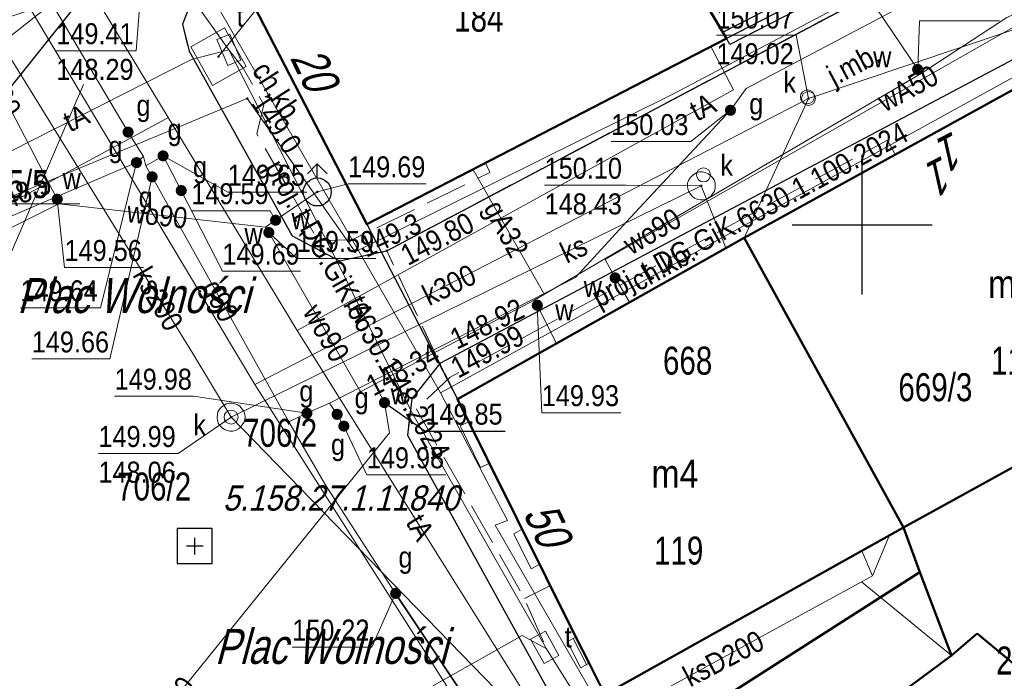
# Model space of a CAD drawing. Header units: metres. Extents: x 5552311 to 5555313, y 5709371 to 5712599.
# Tile 46 of 71: x 5554620 to 5554655, y 5710584 to 5710607. Entities that reach past the tile are written whole.
import ezdxf
from ezdxf.enums import TextEntityAlignment as Align

# ---------------------------------------------------------------- set-up
doc = ezdxf.new("R2010")
doc.units = ezdxf.units.M
doc.header["$MEASUREMENT"] = 0
doc.linetypes.add('1.0_0.5', pattern=[1.5, 1, -0.5])
doc.linetypes.add('1.5_0.5', pattern=[2, 1.5, -0.5])
doc.layers.get('0').update_dxf_attribs({"color": 2, "linetype": 'CONTINUOUS', "lineweight": 5})
for name, color, linetype in [('203-punkt graniczny', 7, 'CONTINUOUS'), ('211-numer działki ewidencyjnej', 7, 'CONTINUOUS'), ('218-kontur użytku gruntowego', 60, 'CONTINUOUS'), ('219-działka ewidencyjna', 7, 'CONTINUOUS'), ('238-Punkt adresowy budynku', 7, 'CONTINUOUS'), ('312-budynek ewidencyjny', 7, 'CONTINUOUS'), ('312-oznaczenie budynku ewidencyjnego', 7, 'CONTINUOUS'), ('312-oznaczenie budynku ewidencyjnego-Atr117', 7, 'CONTINUOUS'), ('352-schody', 7, 'CONTINUOUS'), ('994-Nazwa ulicy', 7, 'CONTINUOUS'), ('chodnik', 7, 'CONTINUOUS'), ('chodnik-Atr17', 7, 'CONTINUOUS'), ('hydrant', 7, 'CONTINUOUS'), ('inny obiekt trwale związany z budynkiem (powierzchnia)', 7, 'CONTINUOUS'), ('jezdnia', 7, 'CONTINUOUS'), ('jezdnia-Atr17', 7, 'CONTINUOUS'), ('krawężnik', 7, 'CONTINUOUS'), ('obudowa ochronna przewodu', 7, 'CONTINUOUS'), ('pikieta sztuczna', 7, 'CONTINUOUS'), ('pikieta sztuczna-Atr2', 7, 'CONTINUOUS'), ('przewód elektroenergetyczny podziemny', 7, 'CONTINUOUS'), ('przewód gazowy', 7, 'CONTINUOUS'), ('przewód gazowy-Atr1', 7, 'CONTINUOUS'), ('przewód kanalizacyjny', 7, 'CONTINUOUS'), ('przewód kanalizacyjny-Atr1', 7, 'CONTINUOUS'), ('przewód telekomunikacyjny podziemny', 7, 'CONTINUOUS'), ('przewód telekomunikacyjny podziemny - ob. projektowany', 7, 'CONTINUOUS'), ('przewód telekomunikacyjny podziemny - ob. projektowany-Atr1', 7, 'CONTINUOUS'), ('przewód telekomunikacyjny podziemny-Atr1', 7, 'CONTINUOUS'), ('przewód wodociągowy', 7, 'CONTINUOUS'), ('przewód wodociągowy-Atr1', 7, 'CONTINUOUS'), ('rzedna', 7, 'CONTINUOUS'), ('rzedna - ob. w budowie', 7, 'CONTINUOUS'), ('rzedna - ob. w budowie-Atr2', 7, 'CONTINUOUS'), ('rzedna-Atr2', 7, 'CONTINUOUS'), ('rzedna-Atr3', 7, 'CONTINUOUS'), ('studnia kanalizacyjna', 7, 'CONTINUOUS'), ('szafa telekomunikacyjna lub kontener', 7, 'CONTINUOUS'), ('szafa telekomunikacyjna lub kontener-Atr17', 7, 'CONTINUOUS'), ('Szczegółowa osnowa geodezyjna pozioma', 7, 'CONTINUOUS'), ('Szczegółowa osnowa geodezyjna pozioma-Atr103', 7, 'CONTINUOUS'), ('Wstawianie ramki sekcyjnej z opisem', 7, 'CONTINUOUS'), ('właz do komory lub kanału', 7, 'CONTINUOUS'), ('właz do komory lub kanału - okrągły', 7, 'CONTINUOUS'), ('właz do komory lub kanału - okrągły-Atr17', 7, 'CONTINUOUS'), ('właz do komory lub kanału-Atr17', 7, 'CONTINUOUS'), ('zasuwa lub zawór', 7, 'CONTINUOUS'), ('zasuwa lub zawór-Atr17', 7, 'CONTINUOUS'), ('ściana oporowa (linia)', 7, 'CONTINUOUS')]:
    doc.layers.add(name, color=color, linetype=linetype)
doc.styles.get("Standard").update_dxf_attribs({"font": 'Working1250', "width": 0.75})
doc.linetypes.add('otdn_500', pattern='A,5,0,[21,ksztalty.shx,S=0.5,R=0,X=0,Y=0]', length=5)

# ---------------------------------------------------------------- blocks, each defined once
blk = doc.blocks.new('203')
at = {"linetype": 'Continuous', "lineweight": 0}
h = blk.add_hatch(color=94, dxfattribs=at)
edge = h.paths.add_edge_path()
edge.add_arc((0, 0), 0.045, 0, 360)
blk = doc.blocks.new('PW01')
at = {"linetype": 'Continuous', "lineweight": 13}
h = blk.add_hatch(color=0, dxfattribs=at)
edge = h.paths.add_edge_path()
edge.add_arc((0, 0), 0.045, 0, 360)
blk = doc.blocks.new('US20')
at = {"color": 0, "linetype": 'Continuous', "lineweight": 13}
for p, q in [((-0.5, -0.25), (-0.5, 0.25)), ((-0.5, 0.25), (0.5, 0.25)), ((0.5, -0.25), (0.5, 0.25)), ((-0.5, -0.25), (0.5, -0.25))]:
    blk.add_line(p, q, dxfattribs=at)
blk = doc.blocks.new('US22')
at = {"color": 0, "linetype": 'Continuous', "lineweight": 13}
blk.add_circle((0, 0), 0.25, dxfattribs=at)
blk = doc.blocks.new('US15')
at = {"color": 0, "linetype": 'Continuous', "lineweight": 13}
blk.add_circle((0, 0), 0.25, dxfattribs=at)
blk = doc.blocks.new('US25')
at = {"linetype": 'Continuous', "lineweight": 0}
h = blk.add_hatch(color=0, dxfattribs=at)
edge = h.paths.add_edge_path()
edge.add_arc((0, 0), 0.2, 0, 360)
blk = doc.blocks.new('SUWH')
at = {"color": 0, "linetype": 'Continuous'}
for p in [(-0.354, 0.646), (0, 0.5), (0.354, 0.646)]:
    blk.add_line(p, (0, 1), dxfattribs=at)
blk.add_circle((0, 0), 0.5, dxfattribs=at)
blk = doc.blocks.new('OSSP')
at = {"color": 0}
for p, q in [((-0.626, 0.625), (-0.626, -0.625)), ((-0.626, 0.625), (-0.626, -0.625)), ((0.624, 0.625), (-0.626, 0.625)), ((0.624, 0.625), (-0.626, 0.625)), ((0.624, -0.625), (0.624, 0.625)), ((0.624, -0.625), (0.624, 0.625)), ((0.3, 0), (-0.3, 0)), ((0.3, 0), (-0.3, 0)), ((0, -0.3), (0, 0.3)), ((0, -0.3), (0, 0.3)), ((-0.626, -0.625), (0.624, -0.625)), ((-0.626, -0.625), (0.624, -0.625))]:
    blk.add_line(p, q, dxfattribs=at)
blk = doc.blocks.new('RAMKA500K')
at = {"color": 0}
for p, q in [((250, 97.5), (250, 102.5)), ((247.5, 100), (252.5, 100))]:
    blk.add_line(p, q, dxfattribs=at)

msp = doc.modelspace()

# ---------------------------------------------------------------- linework, layer by layer
at = {"layer": '211-numer działki ewidencyjnej', "color": 0, "linetype": 'Continuous', "lineweight": 18, "flags": 128}
msp.add_lwpolyline([(5554616.71, 5710603.12), (5554618.29, 5710600.75), (5554622.041, 5710600.75)], dxfattribs=at)
at = {"layer": '218-kontur użytku gruntowego', "linetype": 'Continuous', "lineweight": 9, "flags": 128}
for points in [[(5554645.15, 5710606.66), (5554654.78, 5710611.63)], [(5554654.78, 5710611.63), (5554645.15, 5710606.66)], [(5554627.72, 5710608.91), (5554632.3, 5710600.02)], [(5554632.3, 5710600.02), (5554627.72, 5710608.91)], [(5554659.6, 5710607.15), (5554645.78, 5710599.53)], [(5554645.78, 5710599.53), (5554659.6, 5710607.15)], [(5554632.3, 5710600.02), (5554645.15, 5710606.66)], [(5554645.15, 5710606.66), (5554632.3, 5710600.02)], [(5554645.78, 5710599.53), (5554635.54, 5710593.76)], [(5554635.54, 5710593.76), (5554645.78, 5710599.53)], [(5554651.47, 5710589.17), (5554645.78, 5710599.53)], [(5554645.78, 5710599.53), (5554651.47, 5710589.17)], [(5554635.54, 5710593.76), (5554640.8, 5710583.2)], [(5554640.8, 5710583.2), (5554635.54, 5710593.76)], [(5554657.25, 5710592.36), (5554651.47, 5710589.17)], [(5554651.47, 5710589.17), (5554657.25, 5710592.36)]]:
    msp.add_lwpolyline(points, dxfattribs=at)
at = {"layer": '219-działka ewidencyjna', "color": 94, "linetype": 'Continuous', "lineweight": 30, "flags": 128}
for points in [[(5554625.57, 5710612.45), (5554617.8, 5710602.71)], [(5554654.78, 5710611.63), (5554645.15, 5710606.66)], [(5554627.72, 5710608.91), (5554632.3, 5710600.02)], [(5554659.6, 5710607.15), (5554645.78, 5710599.53)], [(5554645.15, 5710606.66), (5554632.3, 5710600.02)], [(5554632.3, 5710600.02), (5554635.54, 5710593.76)], [(5554645.78, 5710599.53), (5554635.54, 5710593.76)], [(5554645.78, 5710599.53), (5554651.47, 5710589.17)], [(5554635.54, 5710593.76), (5554640.8, 5710583.2)], [(5554657.25, 5710592.36), (5554651.47, 5710589.17)], [(5554651.47, 5710589.17), (5554653.19, 5710584.6)], [(5554653.19, 5710584.6), (5554644.79, 5710578.37)]]:
    msp.add_lwpolyline(points, dxfattribs=at)
at = {"layer": '312-budynek ewidencyjny', "color": 8, "linetype": 'Continuous', "lineweight": 50, "flags": 128}
for points in [[(5554639.45, 5710616.29), (5554645.15, 5710606.66)], [(5554632.3, 5710600.02), (5554627.72, 5710608.91)], [(5554645.78, 5710599.53), (5554659.6, 5710607.15)], [(5554645.15, 5710606.66), (5554632.3, 5710600.02)], [(5554635.54, 5710593.76), (5554645.78, 5710599.53)], [(5554645.78, 5710599.53), (5554651.47, 5710589.17)], [(5554651.47, 5710589.17), (5554645.78, 5710599.53)], [(5554639.77, 5710585.26), (5554635.54, 5710593.76)], [(5554657.25, 5710592.36), (5554651.47, 5710589.17)], [(5554651.47, 5710589.17), (5554657.25, 5710592.36)], [(5554651.47, 5710589.17), (5554640.8, 5710583.2)], [(5554652.06, 5710587.58), (5554651.47, 5710589.17)], [(5554644.79, 5710582.93), (5554652.06, 5710587.58)], [(5554652.06, 5710587.58), (5554653.19, 5710584.6)], [(5554653.19, 5710584.6), (5554652.06, 5710587.58)], [(5554653.19, 5710584.6), (5554654.11, 5710585.39)], [(5554654.11, 5710585.39), (5554653.19, 5710584.6)], [(5554654.11, 5710585.39), (5554657.47, 5710582.59)], [(5554657.47, 5710582.59), (5554654.11, 5710585.39)], [(5554640.24, 5710584.32), (5554639.77, 5710585.26)], [(5554640.8, 5710583.2), (5554640.24, 5710584.32)], [(5554653.19, 5710584.6), (5554644.79, 5710578.37)], [(5554644.79, 5710578.37), (5554653.19, 5710584.6)]]:
    msp.add_lwpolyline(points, dxfattribs=at)
at = {"layer": '352-schody', "color": 8, "linetype": 'Continuous', "lineweight": 18, "flags": 128}
msp.add_lwpolyline([(5554639.77, 5710585.26), (5554640.24, 5710584.32), (5554639.93, 5710584.16), (5554639.47, 5710585.1)], close=True, dxfattribs=at)
msp.add_lwpolyline([(5554639.77, 5710585.26), (5554640.24, 5710584.32), (5554639.93, 5710584.16), (5554639.47, 5710585.1)], close=True, dxfattribs=at)
msp.add_lwpolyline([(5554640.152, 5710584.275), (5554639.671, 5710585.207)], dxfattribs=at)
at = {"layer": 'chodnik', "color": 8, "linetype": '1.0_0.5', "lineweight": 18, "flags": 128}
for points in [[(5554822.56, 5710629.62), (5554823.07, 5710631.69), (5554822.76, 5710632.42), (5554822.16, 5710632.87), (5554797.97, 5710645.4), (5554784.56, 5710652.72), (5554777.43, 5710656.69), (5554765.45, 5710663.66), (5554763.72, 5710664.52), (5554762.58, 5710665.03), (5554761.31, 5710665.3), (5554759.92, 5710665.33), (5554758.83, 5710665.13), (5554757.81, 5710664.56), (5554749.52, 5710657.3), (5554747.33, 5710655.37), (5554741.94, 5710650.89), (5554740.7, 5710650.01), (5554739.41, 5710649.11), (5554735.01, 5710646.12), (5554731.21, 5710643.56), (5554729.65, 5710642.59), (5554727.97, 5710641.57), (5554725.99, 5710640.5), (5554721.52, 5710638.21), (5554711.64, 5710633.46), (5554698.51, 5710627.3), (5554679.94, 5710618.74), (5554666.85, 5710611.99), (5554634.91, 5710595.04), (5554635.54, 5710593.77), (5554645.79, 5710599.54), (5554659.6, 5710607.16), (5554666.51, 5710610.89), (5554681.42, 5710618.39), (5554684.82, 5710620.01), (5554694.58, 5710624.29), (5554706.8, 5710630), (5554722.73, 5710637.49), (5554723.66, 5710637.97), (5554730.42, 5710641.73), (5554731.23, 5710642.31), (5554735.8, 5710645.24), (5554743.3, 5710650.2), (5554750.14, 5710656.12), (5554758.1, 5710663.03), (5554758.94, 5710663.56), (5554760.39, 5710663.54), (5554761.56, 5710663.39), (5554763.13, 5710662.86), (5554773.67, 5710656.93), (5554776.6, 5710655.29), (5554780.82, 5710652.92), (5554781.82, 5710652.39), (5554793.4, 5710646.13), (5554794.26, 5710645.64), (5554797.08, 5710644.23), (5554821.96, 5710631.08)], [(5554643.73, 5710629.27), (5554642.85, 5710629.44), (5554626.02, 5710607.96), (5554625.71, 5710607.17), (5554625.95, 5710606.2), (5554629.63, 5710599.6), (5554631.32, 5710598.71), (5554633.01, 5710599.07), (5554655.26, 5710610.85), (5554654.78, 5710611.63), (5554645.15, 5710606.66), (5554632.3, 5710600.02), (5554627.72, 5710608.91), (5554627.68, 5710609.47), (5554627.78, 5710609.91), (5554636.8, 5710620.72)], [(5554635.54, 5710593.77), (5554634.91, 5710595.04), (5554633.91, 5710593.77), (5554633.75, 5710592.48), (5554638.74, 5710583.42), (5554641.01, 5710580.08), (5554643.71, 5710577.08), (5554646.71, 5710574.28), (5554649.98, 5710571.75), (5554654.48, 5710569.13), (5554657.23, 5710567.94), (5554663.58, 5710565.38), (5554672.78, 5710561.9), (5554675.18, 5710561.06), (5554689.57, 5710555.85), (5554698.78, 5710552.52), (5554710.37, 5710548.38), (5554714.25, 5710546.74), (5554729.82, 5710541.69), (5554742.89, 5710537.3), (5554751.26, 5710534.52), (5554762.58, 5710530.76), (5554774.22, 5710526.97), (5554774.78, 5710528.37), (5554764.27, 5710531.88), (5554751.75, 5710536.33), (5554751.77, 5710536.51), (5554750.8, 5710536.85), (5554747.46, 5710538.23), (5554747.7, 5710540.56), (5554744.66, 5710541.51), (5554744.56, 5710541.2), (5554739.98, 5710542.65), (5554739.84, 5710542.24), (5554738.75, 5710542.66), (5554738.86, 5710543), (5554737.13, 5710543.55), (5554736.94, 5710542.93), (5554735.52, 5710543.39), (5554735.71, 5710544), (5554735.21, 5710544.15), (5554734.57, 5710542.28), (5554734.29, 5710542.36), (5554734.21, 5710542.13), (5554733.69, 5710542.29), (5554733.6, 5710541.98), (5554731.6, 5710542.57), (5554731.71, 5710542.9), (5554731.2, 5710543.05), (5554731.26, 5710543.29), (5554730.98, 5710543.4), (5554731.45, 5710545.01), (5554730.83, 5710545.22), (5554730.25, 5710543.35), (5554729.32, 5710543.64), (5554729.03, 5710543.39), (5554727.46, 5710543.87), (5554727.33, 5710544.25), (5554717.41, 5710547.27), (5554713.9, 5710548.53), (5554699.71, 5710553.91), (5554699.01, 5710554.16), (5554698.93, 5710553.83), (5554698.03, 5710554.16), (5554698.06, 5710554.49), (5554696.65, 5710554.99), (5554696.58, 5710554.63), (5554695.68, 5710554.95), (5554695.75, 5710555.31), (5554694.67, 5710555.69), (5554694.6, 5710555.33), (5554693.68, 5710555.69), (5554693.72, 5710556.03), (5554692.17, 5710556.57), (5554692.08, 5710556.12), (5554691.15, 5710556.47), (5554691.23, 5710556.91), (5554690.16, 5710557.29), (5554680.82, 5710560.6), (5554675.34, 5710562.38), (5554657.42, 5710568.76), (5554652.45, 5710572.15), (5554644.79, 5710578.37), (5554640.8, 5710583.2)]]:
    msp.add_lwpolyline(points, close=True, dxfattribs=at)
at = {"layer": 'inny obiekt trwale związany z budynkiem (powierzchnia)', "color": 8, "linetype": 'Continuous', "lineweight": 18, "flags": 128}
for points in [[(5554635.63, 5710592.81), (5554636.36, 5710591.32), (5554636.68, 5710591.48), (5554635.93, 5710592.95)], [(5554637.55, 5710588.95), (5554638.17, 5710587.7), (5554638.48, 5710587.86), (5554637.85, 5710589.11)]]:
    msp.add_lwpolyline(points, close=True, dxfattribs=at)
at = {"layer": 'jezdnia', "color": 8, "linetype": '1.5_0.5', "lineweight": 18, "flags": 128}
for points in [[(5554960.4, 5710656.5), (5554906.47, 5710662.98), (5554877.76, 5710666.56), (5554844.75, 5710670.52), (5554844.36, 5710670.62), (5554836.19, 5710671.48), (5554835, 5710671.52), (5554832.57, 5710671.61), (5554815.48, 5710673.46), (5554790.07, 5710676.26), (5554775.78, 5710677.78), (5554773.92, 5710677.97), (5554760.44, 5710680.19), (5554759.28, 5710680.26), (5554757.52, 5710672.29), (5554758.12, 5710671.79), (5554746.56, 5710661.39), (5554737.06, 5710653), (5554732.06, 5710649.65), (5554725.98, 5710645.74), (5554720.21, 5710642.56), (5554711.94, 5710638.58), (5554697.76, 5710631.97), (5554682.55, 5710624.86), (5554655.26, 5710610.85), (5554633.01, 5710599.07), (5554634.91, 5710595.04), (5554666.85, 5710611.99), (5554679.94, 5710618.74), (5554698.51, 5710627.3), (5554711.64, 5710633.46), (5554721.52, 5710638.21), (5554725.99, 5710640.5), (5554727.97, 5710641.57), (5554729.65, 5710642.59), (5554731.21, 5710643.56), (5554735.01, 5710646.12), (5554739.41, 5710649.11), (5554740.7, 5710650.01), (5554741.94, 5710650.89), (5554747.33, 5710655.37), (5554749.52, 5710657.3), (5554757.81, 5710664.56), (5554758.83, 5710665.13), (5554759.92, 5710665.33), (5554761.31, 5710665.3), (5554762.58, 5710665.03), (5554763.72, 5710664.52), (5554765.45, 5710663.66), (5554777.43, 5710656.69), (5554784.56, 5710652.72), (5554797.97, 5710645.4), (5554822.16, 5710632.87), (5554822.76, 5710632.42), (5554823.07, 5710631.69), (5554826.45, 5710643.45), (5554813.45, 5710647.32), (5554799.47, 5710651.22), (5554799.55, 5710651.6), (5554787.36, 5710658.2), (5554782.04, 5710661.17), (5554772.82, 5710667.29), (5554772.29, 5710667.99), (5554772.06, 5710668.48), (5554771.95, 5710669.21), (5554772.13, 5710670), (5554772.39, 5710670.53), (5554773.8, 5710671.27), (5554774.71, 5710671.47), (5554775.67, 5710671.48), (5554789.27, 5710670.27), (5554814.11, 5710667.66), (5554832.89, 5710665.56), (5554842.5, 5710664.98), (5554843.74, 5710664.94), (5554877.17, 5710660.79), (5554906.04, 5710657.27), (5554959.91, 5710650.89)], [(5554558, 5710570.33), (5554562.14, 5710560.52), (5554562.8, 5710562.57), (5554564.32, 5710563.87), (5554575.58, 5710569.01), (5554582.72, 5710572.29), (5554586.34, 5710573.89), (5554589.82, 5710575.3), (5554593.44, 5710576.59), (5554596.7, 5710577.62), (5554600.63, 5710578.77), (5554604.29, 5710579.54), (5554607.1, 5710579.88), (5554609.83, 5710579.69), (5554612.84, 5710578.98), (5554614.07, 5710578.62), (5554615.82, 5710578.07), (5554620.44, 5710576.15), (5554626.43, 5710574.52), (5554634.22, 5710571.59), (5554644.05, 5710567.69), (5554657.36, 5710562.45), (5554676.86, 5710554.79), (5554686.94, 5710550.95), (5554700.74, 5710545.72), (5554701.94, 5710544.3), (5554701.89, 5710542.53), (5554701.56, 5710541.41), (5554707.44, 5710538.78), (5554708.55, 5710539.84), (5554708.99, 5710540.24), (5554709.69, 5710540.89), (5554710.98, 5710541.56), (5554712.5, 5710541.41), (5554720.5, 5710538.63), (5554736.78, 5710533.06), (5554749.57, 5710528.78), (5554763.55, 5710524.1), (5554766.07, 5710523.24), (5554782.69, 5710517.85), (5554796.57, 5710513.51), (5554803.14, 5710511.53), (5554825.07, 5710504.76), (5554823.27, 5710511.18), (5554815.61, 5710513.72), (5554799.99, 5710518.83), (5554799.5, 5710519.11), (5554799.2, 5710519.56), (5554798.33, 5710521.27), (5554797.28, 5710521.23), (5554795.45, 5710521.76), (5554793.69, 5710523.21), (5554792.64, 5710522.93), (5554791.5, 5710521.88), (5554790.13, 5710521.95), (5554787.1, 5710522.84), (5554785.11, 5710523.52), (5554778.56, 5710525.61), (5554774.22, 5710526.97), (5554762.58, 5710530.76), (5554751.26, 5710534.52), (5554742.89, 5710537.3), (5554729.82, 5710541.69), (5554714.25, 5710546.74), (5554710.37, 5710548.38), (5554698.78, 5710552.52), (5554689.57, 5710555.85), (5554675.18, 5710561.06), (5554672.78, 5710561.9), (5554663.58, 5710565.38), (5554657.23, 5710567.94), (5554654.48, 5710569.13), (5554649.98, 5710571.75), (5554646.71, 5710574.28), (5554643.71, 5710577.08), (5554641.01, 5710580.08), (5554638.74, 5710583.42), (5554633.75, 5710592.48), (5554633.91, 5710593.77), (5554634.91, 5710595.04), (5554633.01, 5710599.07), (5554631.32, 5710598.71), (5554629.63, 5710599.6), (5554625.95, 5710606.2), (5554625.71, 5710607.17), (5554626.02, 5710607.96), (5554642.85, 5710629.44), (5554638.66, 5710629.24), (5554632.54, 5710621.1), (5554625.82, 5710612.21), (5554623.73, 5710611.37), (5554622.02, 5710612.5), (5554609.82, 5710629.69), (5554603.83, 5710627.01), (5554609.56, 5710618.13), (5554617.52, 5710605.64), (5554618.27, 5710604.43), (5554618.94, 5710603.08), (5554618.99, 5710602.3), (5554618.71, 5710601.51), (5554617.21, 5710600.11), (5554615.15, 5710598.69), (5554603.4, 5710592.52), (5554592.29, 5710586.8), (5554591.52, 5710586.8), (5554590.85, 5710587.1), (5554590.26, 5710587.53), (5554589.28, 5710588.68), (5554580.73, 5710602.65), (5554575.05, 5710600.93), (5554584.05, 5710586.01), (5554584.47, 5710583.62), (5554582.84, 5710581.95), (5554570.69, 5710576.2), (5554558.91, 5710570.55)]]:
    msp.add_lwpolyline(points, close=True, dxfattribs=at)
at = {"layer": 'krawężnik', "color": 8, "linetype": 'Continuous', "lineweight": 25, "flags": 128}
for points in [[(5554633.01, 5710599.07), (5554655.26, 5710610.85), (5554682.55, 5710624.86), (5554697.76, 5710631.97), (5554711.94, 5710638.58), (5554720.21, 5710642.56), (5554725.98, 5710645.74), (5554732.06, 5710649.65), (5554737.06, 5710653), (5554746.56, 5710661.39), (5554758.12, 5710671.79), (5554757.53, 5710672.29)], [(5554757.81, 5710664.56), (5554749.52, 5710657.3), (5554747.33, 5710655.37), (5554741.94, 5710650.89), (5554740.7, 5710650.01), (5554739.41, 5710649.11), (5554735.01, 5710646.12), (5554731.21, 5710643.56), (5554729.65, 5710642.59), (5554727.97, 5710641.57), (5554725.99, 5710640.5), (5554721.52, 5710638.21), (5554711.64, 5710633.46), (5554698.51, 5710627.3), (5554679.94, 5710618.74), (5554666.85, 5710611.99), (5554634.91, 5710595.04)], [(5554642.85, 5710629.44), (5554626.02, 5710607.96), (5554625.71, 5710607.17), (5554625.95, 5710606.2), (5554629.63, 5710599.6), (5554631.32, 5710598.71), (5554633.01, 5710599.07)], [(5554634.91, 5710595.04), (5554633.91, 5710593.77), (5554633.75, 5710592.48), (5554638.74, 5710583.42), (5554641.01, 5710580.08), (5554643.71, 5710577.08), (5554646.71, 5710574.28), (5554649.98, 5710571.75), (5554654.48, 5710569.13), (5554657.23, 5710567.94), (5554663.58, 5710565.38), (5554672.78, 5710561.9), (5554675.18, 5710561.06), (5554689.57, 5710555.85), (5554698.78, 5710552.52), (5554710.37, 5710548.38), (5554714.25, 5710546.74), (5554729.82, 5710541.69), (5554742.89, 5710537.3), (5554751.26, 5710534.52), (5554762.58, 5710530.76), (5554774.22, 5710526.97), (5554778.56, 5710525.61)]]:
    msp.add_lwpolyline(points, dxfattribs=at)
at = {"layer": 'obudowa ochronna przewodu', "color": 8, "linetype": 'Continuous', "lineweight": 35, "flags": 128}
msp.add_lwpolyline([(5554633.33, 5710586.82), (5554635.89, 5710582.98), (5554638.6, 5710579.21), (5554641.36, 5710575.52)], dxfattribs=at)
at = {"layer": 'przewód elektroenergetyczny podziemny', "color": 1, "linetype": 'Continuous', "lineweight": 18, "flags": 128}
for points in [[(5554743.5, 5710651.51), (5554730.66, 5710642.4), (5554721.73, 5710637.34), (5554709.05, 5710631.46), (5554706.29, 5710636.77), (5554691.58, 5710629.29), (5554676.4, 5710622.17), (5554643.26, 5710604.68), (5554631.88, 5710599.03), (5554628.03, 5710604.51), (5554618.42, 5710600.52), (5554598.73, 5710590.31), (5554584.04, 5710584.65), (5554571.96, 5710604.65), (5554563.95, 5710617.02), (5554555.71, 5710632), (5554544.41, 5710649.74), (5554530.65, 5710671.55), (5554500.98, 5710648.51)], [(5554634.93, 5710593.99), (5554626.45, 5710608.7), (5554623.91, 5710613.1), (5554620.16, 5710619.39), (5554618.85, 5710619.26), (5554615.02, 5710624.35), (5554611.62, 5710629.38)], [(5554746.97, 5710536.32), (5554714.02, 5710547.69), (5554713.26, 5710548.15), (5554700, 5710553.25), (5554699.28, 5710552.62), (5554688.68, 5710556.84), (5554675.66, 5710561.33), (5554659.32, 5710567.61), (5554658.02, 5710568.24), (5554652.74, 5710571.71), (5554652.17, 5710571.96), (5554644.6, 5710578.37), (5554640.93, 5710582.24), (5554636.89, 5710589.26), (5554637.33, 5710589.42), (5554634.93, 5710593.99), (5554662.51, 5710609.21), (5554676.03, 5710616.28), (5554685.57, 5710620.81)]]:
    msp.add_lwpolyline(points, dxfattribs=at)
at = {"layer": 'przewód gazowy', "color": 40, "linetype": 'Continuous', "lineweight": 18, "flags": 128}
for points in [[(5554629.51, 5710592.95), (5554630.16, 5710593.26), (5554630.97, 5710593.62), (5554634.44, 5710595.4), (5554639.75, 5710598.11), (5554641.72, 5710600.26), (5554645.29, 5710604.09), (5554645.85, 5710604.87), (5554672.38, 5710618.88), (5554682.9, 5710624.07), (5554692.93, 5710628.71), (5554707.74, 5710635.73), (5554710.51, 5710636.98), (5554712.51, 5710637.93), (5554720.95, 5710641.71), (5554728.14, 5710645.91), (5554734.06, 5710650), (5554738.66, 5710653.35), (5554741.1, 5710655.6), (5554747.26, 5710661.27), (5554758.04, 5710671.04), (5554760.74, 5710673.5), (5554761.53, 5710673.9)], [(5554619.42, 5710610.67), (5554623.77, 5710603.31), (5554624.32, 5710602.44)], [(5554589.03, 5710586.19), (5554612.16, 5710597.12), (5554624.07, 5710602.22), (5554624.32, 5710602.44)], [(5554624.32, 5710602.44), (5554624.41, 5710602.11)], [(5554624.41, 5710602.11), (5554625.02, 5710602.46), (5554625.67, 5710601.22)], [(5554624.41, 5710602.11), (5554624.63, 5710601.71), (5554629.51, 5710592.95)], [(5554638.61, 5710597.57), (5554636.09, 5710601.98)], [(5554630.97, 5710593.62), (5554631.24, 5710593.22), (5554631.48, 5710592.8)], [(5554629.51, 5710592.95), (5554630.81, 5710590.71), (5554633.33, 5710586.82), (5554635.89, 5710582.98), (5554638.6, 5710579.21), (5554641.36, 5710575.52), (5554643.95, 5710572.09), (5554648.15, 5710570.26), (5554648.38, 5710570.08), (5554664.78, 5710563.81), (5554669.85, 5710561.83), (5554683.11, 5710556.68), (5554686.39, 5710555.56), (5554690.85, 5710553.91), (5554705.54, 5710548.47), (5554708.34, 5710547.56), (5554714.35, 5710545.32), (5554715.95, 5710544.73), (5554718.14, 5710543.92), (5554723.22, 5710542.05), (5554743.94, 5710535.12)]]:
    msp.add_lwpolyline(points, dxfattribs=at)
at = {"layer": 'przewód kanalizacyjny', "color": 34, "linetype": 'Continuous', "lineweight": 18, "flags": 128}
for points in [[(5554592.92, 5710648.92), (5554600.74, 5710637.34), (5554605.24, 5710631.1), (5554619.77, 5710608.57), (5554628.3, 5710594.29)], [(5554627.45, 5710593.12), (5554626.08, 5710595.39), (5554618.8, 5710607.19), (5554624.27, 5710608.99), (5554629, 5710611.37)], [(5554628.3, 5710594.29), (5554648.08, 5710604.51), (5554660.72, 5710608.77)], [(5554622.18, 5710605.01), (5554611.28, 5710579.7), (5554627.32, 5710573.34), (5554648.75, 5710565.48)], [(5554648.08, 5710604.51), (5554645.78, 5710599.53)], [(5554627.45, 5710593.12), (5554644.25, 5710601.39), (5554645.13, 5710599.17)], [(5554628.3, 5710594.29), (5554640.08, 5710575.77), (5554643.41, 5710570.58), (5554668.65, 5710560.53), (5554677.79, 5710557.09), (5554688.04, 5710553.28), (5554705.47, 5710547.12)], [(5554642.54, 5710568.71), (5554638.14, 5710582.12), (5554627.45, 5710593.12)], [(5554650.37, 5710587.45), (5554650.97, 5710588.9)], [(5554650.37, 5710587.45), (5554649.99, 5710588.34)], [(5554638.14, 5710582.12), (5554641.61, 5710582.66), (5554649.97, 5710587.23), (5554650.37, 5710587.45)], [(5554649.97, 5710587.23), (5554653.19, 5710584.6)]]:
    msp.add_lwpolyline(points, dxfattribs=at)
at = {"layer": 'przewód telekomunikacyjny podziemny', "color": 30, "linetype": 'Continuous', "lineweight": 18, "flags": 128}
for points in [[(5554625.21, 5710603.83), (5554615.84, 5710598.75), (5554614.39, 5710600.58), (5554590.74, 5710588.29), (5554576.52, 5710611.47), (5554538.16, 5710675.96), (5554530.11, 5710671.94)], [(5554627.37, 5710606.25), (5554625.55, 5710608.81), (5554622.7, 5710613.28), (5554616.14, 5710622.48), (5554610.15, 5710630.79), (5554602.03, 5710641.49), (5554598.06, 5710646.76), (5554597.58, 5710647.49), (5554595.75, 5710650.3)], [(5554622.85, 5710607.73), (5554629.81, 5710596.22), (5554642.61, 5710575.77), (5554643.84, 5710573.06), (5554652.72, 5710569.27)], [(5554615.9, 5710600.21), (5554619.56, 5710602.62), (5554626.04, 5710605.91), (5554627.37, 5710606.25)], [(5554638.72, 5710584.84), (5554633.9, 5710593.31), (5554631.28, 5710598.61), (5554627.37, 5710606.25)], [(5554629.81, 5710596.22), (5554645.4, 5710604.82), (5554644.59, 5710606.37)], [(5554620.2, 5710575.66), (5554621.41, 5710576.03), (5554637.85, 5710585.32), (5554638.72, 5710584.84)], [(5554638.72, 5710584.84), (5554639.65, 5710583.35), (5554645.15, 5710577.55), (5554653.59, 5710570.42)]]:
    msp.add_lwpolyline(points, dxfattribs=at)
at = {"layer": 'przewód telekomunikacyjny podziemny - ob. projektowany', "color": 30, "linetype": '1.5_0.5', "lineweight": 18, "flags": 128}
for points in [[(5554627.37, 5710606.25), (5554627.88, 5710605.6), (5554628.62, 5710604.29), (5554628.37, 5710603.25), (5554630.56, 5710599.43), (5554631.78, 5710599.46), (5554636.7, 5710601.87), (5554636.54, 5710602.21)], [(5554651.18, 5710602.51), (5554650.9, 5710603.02), (5554635.28, 5710594.55), (5554634.07, 5710593.41), (5554637.93, 5710586.64), (5554638.72, 5710584.84)], [(5554637.93, 5710586.64), (5554638.86, 5710587.1)]]:
    msp.add_lwpolyline(points, dxfattribs=at)
at = {"layer": 'przewód wodociągowy', "color": 5, "linetype": 'Continuous', "lineweight": 18, "flags": 128}
for points in [[(5554706.07, 5710631.81), (5554696.61, 5710627.74), (5554681.35, 5710620.94), (5554665.21, 5710612.71), (5554659.28, 5710609.41), (5554658.95, 5710609.2), (5554655.16, 5710607.41), (5554652.1, 5710605.4), (5554638.3, 5710597.31), (5554632.59, 5710594.3), (5554632.07, 5710594.03), (5554628.8, 5710599.72), (5554628.68, 5710599.91)], [(5554652.1, 5710605.4), (5554651.98, 5710605.55), (5554644.52, 5710616.62), (5554640.61, 5710614.33)], [(5554618.59, 5710605.99), (5554618.72, 5710606.08), (5554626.78, 5710612.43)], [(5554641.68, 5710597.23), (5554641.17, 5710598.1), (5554640.82, 5710598.75), (5554655.57, 5710607.16)], [(5554621.3, 5710600.74), (5554621.24, 5710600.91), (5554618.59, 5710605.99)], [(5554628.68, 5710599.91), (5554629.04, 5710600.16), (5554630.53, 5710601.17)], [(5554621.3, 5710600.74), (5554593.3, 5710586.7), (5554585.77, 5710583.79)], [(5554628.68, 5710599.91), (5554621.3, 5710600.74)], [(5554638.3, 5710597.31), (5554638.39, 5710597.12), (5554639.08, 5710595.75)], [(5554621.57, 5710578.05), (5554622.15, 5710578.99), (5554633.11, 5710592.56), (5554632.93, 5710593.64), (5554632.59, 5710594.3)]]:
    msp.add_lwpolyline(points, dxfattribs=at)
at = {"layer": 'rzedna - ob. w budowie-Atr2', "color": 8, "flags": 128}
msp.add_lwpolyline([(5554632.93, 5710593.64), (5554634.39, 5710592.62), (5554637.244, 5710592.62)], dxfattribs=at)
at = {"layer": 'rzedna-Atr2', "color": 8, "lineweight": 5, "flags": 128}
for points in [[(5554624.27, 5710608.99), (5554624.06, 5710606.22), (5554621.206, 5710606.22)], [(5554627, 5710606.01), (5554628.97, 5710608.48), (5554631.887, 5710608.48)], [(5554651.98, 5710605.55), (5554652.05, 5710607.29), (5554654.898, 5710607.29)], [(5554648.08, 5710604.51), (5554647.64, 5710606.78), (5554644.792, 5710606.78)], [(5554645.29, 5710604.09), (5554643.87, 5710602.97), (5554641.027, 5710602.97)], [(5554624.07, 5710602.22), (5554622.78, 5710597.03), (5554619.926, 5710597.03)], [(5554625.02, 5710602.46), (5554627.33, 5710601.16), (5554630.152, 5710601.16)], [(5554624.63, 5710601.71), (5554623.12, 5710595.2), (5554620.33, 5710595.2)], [(5554625.67, 5710601.22), (5554627.14, 5710598.34), (5554629.93, 5710598.34)], [(5554630.53, 5710601.17), (5554631.63, 5710601.46), (5554634.42, 5710601.46)], [(5554644.25, 5710601.39), (5554641.57, 5710601.41), (5554638.653, 5710601.41)], [(5554621.24, 5710600.91), (5554621.5, 5710598.47), (5554624.322, 5710598.47)], [(5554629.04, 5710600.16), (5554628.85, 5710600.5), (5554626.028, 5710600.5)], [(5554628.8, 5710599.72), (5554629.8, 5710598.79), (5554632.622, 5710598.79)], [(5554638.39, 5710597.12), (5554638.55, 5710593.28), (5554641.372, 5710593.28)], [(5554630.16, 5710593.26), (5554626.11, 5710593.87), (5554623.288, 5710593.87)], [(5554627.45, 5710593.12), (5554625.56, 5710591.82), (5554622.712, 5710591.82)], [(5554631.48, 5710592.8), (5554632.3, 5710591.06), (5554635.122, 5710591.06)], [(5554633.33, 5710586.82), (5554632.48, 5710584.9), (5554629.632, 5710584.9)]]:
    msp.add_lwpolyline(points, dxfattribs=at)
at = {"layer": 'studnia kanalizacyjna', "color": 34, "linetype": 'Continuous', "lineweight": 18, "flags": 128}
for points in [[(5554644.75, 5710601.4), (5554644.75, 5710601.3), (5554644.72, 5710601.2), (5554644.66, 5710601.11), (5554644.59, 5710601.02), (5554644.51, 5710600.96), (5554644.42, 5710600.91), (5554644.32, 5710600.89), (5554644.22, 5710600.89), (5554644.12, 5710600.9), (5554644.01, 5710600.95), (5554643.93, 5710601.01), (5554643.86, 5710601.09), (5554643.8, 5710601.18), (5554643.77, 5710601.28), (5554643.76, 5710601.38), (5554643.76, 5710601.48), (5554643.79, 5710601.58), (5554643.85, 5710601.67), (5554643.92, 5710601.75), (5554644, 5710601.81), (5554644.09, 5710601.86), (5554644.19, 5710601.89), (5554644.29, 5710601.89), (5554644.39, 5710601.87), (5554644.5, 5710601.82), (5554644.58, 5710601.76), (5554644.65, 5710601.69), (5554644.71, 5710601.6), (5554644.74, 5710601.5)], [(5554627.95, 5710593.13), (5554627.94, 5710593.03), (5554627.91, 5710592.93), (5554627.85, 5710592.84), (5554627.79, 5710592.76), (5554627.71, 5710592.7), (5554627.61, 5710592.64), (5554627.51, 5710592.62), (5554627.41, 5710592.62), (5554627.31, 5710592.64), (5554627.21, 5710592.68), (5554627.13, 5710592.74), (5554627.05, 5710592.82), (5554626.99, 5710592.91), (5554626.96, 5710593.01), (5554626.95, 5710593.11), (5554626.96, 5710593.21), (5554626.98, 5710593.31), (5554627.04, 5710593.4), (5554627.11, 5710593.48), (5554627.19, 5710593.54), (5554627.29, 5710593.6), (5554627.39, 5710593.62), (5554627.49, 5710593.62), (5554627.59, 5710593.6), (5554627.69, 5710593.56), (5554627.77, 5710593.5), (5554627.84, 5710593.42), (5554627.9, 5710593.33), (5554627.94, 5710593.23)]]:
    msp.add_lwpolyline(points, close=True, dxfattribs=at)
at = {"layer": 'właz do komory lub kanału', "color": 8, "linetype": 'Continuous', "lineweight": 18, "flags": 128}
for points in [[(5554627.22, 5710607.04), (5554627.99, 5710605.66), (5554626.79, 5710604.98), (5554626.01, 5710606.36)], [(5554639.16, 5710584.6), (5554638.63, 5710584.31), (5554638.15, 5710585.18), (5554638.68, 5710585.47)]]:
    msp.add_lwpolyline(points, close=True, dxfattribs=at)
at = {"layer": 'ściana oporowa (linia)', "color": 8, "linetype": 'otdn_500'}
msp.add_line((5554654.665, 5710611.852), (5554645.035, 5710606.882), dxfattribs=at)
at = {"layer": 'ściana oporowa (linia)', "color": 8}
msp.add_line((5554654.895, 5710611.408), (5554645.265, 5710606.438), dxfattribs=at)
at = {"layer": 'ściana oporowa (linia)', "color": 8, "linetype": 'Continuous'}
for p, q in [((5554645.15, 5710606.66), (5554645.035, 5710606.882)), ((5554645.265, 5710606.438), (5554645.15, 5710606.66))]:
    msp.add_line(p, q, dxfattribs=at)

# ---------------------------------------------------------------- block references
at = {"layer": '203-punkt graniczny', "color": 8, "linetype": 'Continuous', "lineweight": 18}
for p in [(5554645.15, 5710606.66), (5554632.3, 5710600.02), (5554645.78, 5710599.53), (5554635.54, 5710593.76), (5554651.47, 5710589.17), (5554653.19, 5710584.6)]:
    msp.add_blockref('203', p, dxfattribs=at)
at = {"layer": 'hydrant', "color": 5, "linetype": 'Continuous', "lineweight": 18}
msp.add_blockref('SUWH', (5554630.53, 5710601.17), dxfattribs=at)
at = {"layer": 'pikieta sztuczna', "color": 8, "linetype": 'Continuous', "lineweight": 13}
for p in [(5554633.01, 5710599.07), (5554634.91, 5710595.04)]:
    msp.add_blockref('PW01', p, dxfattribs=at)
at = {"layer": 'rzedna', "color": 30, "linetype": 'Continuous', "lineweight": 18}
msp.add_blockref('PW01', (5554627, 5710606.01), dxfattribs=at)
at = {"layer": 'rzedna', "color": 5, "linetype": 'Continuous', "lineweight": 18}
for p in [(5554651.98, 5710605.55), (5554630.53, 5710601.17), (5554621.24, 5710600.91), (5554629.04, 5710600.16), (5554628.8, 5710599.72), (5554638.39, 5710597.12), (5554632.07, 5710594.03)]:
    msp.add_blockref('PW01', p, dxfattribs=at)
at = {"layer": 'rzedna', "color": 1, "linetype": 'Continuous', "lineweight": 18}
for p in [(5554628.03, 5710604.51), (5554631.88, 5710599.03)]:
    msp.add_blockref('PW01', p, dxfattribs=at)
at = {"layer": 'rzedna', "color": 34, "linetype": 'Continuous', "lineweight": 18}
for p in [(5554648.08, 5710604.51), (5554644.25, 5710601.39), (5554627.45, 5710593.12)]:
    msp.add_blockref('PW01', p, dxfattribs=at)
at = {"layer": 'rzedna', "color": 40, "linetype": 'Continuous', "lineweight": 18}
for p in [(5554645.29, 5710604.09), (5554623.77, 5710603.31), (5554624.07, 5710602.22), (5554625.02, 5710602.46), (5554624.63, 5710601.71), (5554625.67, 5710601.22), (5554634.44, 5710595.4), (5554630.16, 5710593.26), (5554631.24, 5710593.22), (5554631.48, 5710592.8), (5554633.33, 5710586.82)]:
    msp.add_blockref('PW01', p, dxfattribs=at)
at = {"layer": 'rzedna - ob. w budowie', "color": 8, "linetype": 'Continuous', "lineweight": 18}
msp.add_blockref('PW01', (5554632.93, 5710593.64), dxfattribs=at)
at = {"layer": 'studnia kanalizacyjna', "color": 34, "linetype": 'Continuous', "lineweight": 18}
msp.add_blockref('US15', (5554648.08, 5710604.51), dxfattribs=at)
at = {"layer": 'szafa telekomunikacyjna lub kontener', "color": 30, "linetype": 'Continuous', "lineweight": 18, "rotation": 292.62}
msp.add_blockref('US20', (5554627.37, 5710606.25), dxfattribs=at)
at = {"layer": 'Szczegółowa osnowa geodezyjna pozioma', "color": 8, "linetype": 'Continuous', "lineweight": 18}
msp.add_blockref('OSSP', (5554626.154, 5710588.509), dxfattribs=at)
at = {"layer": 'Wstawianie ramki sekcyjnej z opisem', "color": 8, "linetype": 'Continuous', "lineweight": 13}
msp.add_blockref('RAMKA500K', (5554400, 5710500), dxfattribs=at)
msp.add_blockref('RAMKA500K', (5554400, 5710500), dxfattribs=at)
msp.add_blockref('RAMKA500K', (5554400, 5710500), dxfattribs=at)
msp.add_blockref('RAMKA500K', (5554400, 5710500), dxfattribs=at)
at = {"layer": 'właz do komory lub kanału - okrągły', "color": 8, "linetype": 'Continuous', "lineweight": 18}
for p in [(5554648.04, 5710604.57), (5554644.33, 5710601.78), (5554627.45, 5710593.12)]:
    msp.add_blockref('US22', p, dxfattribs=at)
at = {"layer": 'zasuwa lub zawór', "color": 5, "linetype": 'Continuous', "lineweight": 18}
for p in [(5554651.98, 5710605.55), (5554621.24, 5710600.91), (5554629.04, 5710600.16), (5554628.8, 5710599.72), (5554641.17, 5710598.1), (5554638.39, 5710597.12), (5554632.93, 5710593.64)]:
    msp.add_blockref('US25', p, dxfattribs=at)
at = {"layer": 'zasuwa lub zawór', "color": 40, "linetype": 'Continuous', "lineweight": 18}
for p in [(5554645.29, 5710604.09), (5554623.77, 5710603.31), (5554625.02, 5710602.46), (5554624.07, 5710602.22), (5554624.63, 5710601.71), (5554625.67, 5710601.22), (5554630.16, 5710593.26), (5554631.24, 5710593.22), (5554631.48, 5710592.8), (5554633.33, 5710586.82)]:
    msp.add_blockref('US25', p, dxfattribs=at)

# ---------------------------------------------------------------- texts
at = {"layer": '211-numer działki ewidencyjnej', "color": 94, "linetype": 'Continuous', "lineweight": 30, "width": 0.79}
for s, p in [('555/5', (5554618.29, 5710600.95)), ('668', (5554642.88, 5710594.64)), ('669/3', (5554651.29, 5710593.69)), ('706/2', (5554627.88, 5710592.06)), ('706/2', (5554623.38, 5710590.14))]:
    msp.add_text(s, height=1, dxfattribs=at).set_placement(p)
at = {"layer": '238-Punkt adresowy budynku', "color": 8, "linetype": 'Continuous', "lineweight": 25, "oblique": 15, "width": 0.79}
for s, rotation, p in [('20', 295.973, (5554629.86, 5710605.31)), ('1', 207.554, (5554652.95, 5710603.2)), ('50', 295.159, (5554638.18, 5710589.03))]:
    msp.add_text(s, height=1.25, rotation=rotation, dxfattribs=at).set_placement(p, align=Align.CENTER)
msp.add_text('1', height=1.25, rotation=207.554, dxfattribs=at).set_placement((5554652.72, 5710602.83), align=Align.BOTTOM_LEFT)
at = {"layer": '312-oznaczenie budynku ewidencyjnego', "color": 8, "linetype": 'Continuous', "lineweight": 18, "width": 0.79}
for s, p in [('184', (5554635.42, 5710607.9)), ('111', (5554654.6, 5710595.64)), ('119', (5554642.56, 5710588.85)), ('2699', (5554654.78, 5710584.92))]:
    msp.add_text(s, height=1, dxfattribs=at).set_placement(p, align=Align.TOP_LEFT)
at = {"layer": '312-oznaczenie budynku ewidencyjnego-Atr117', "color": 8, "width": 0.9}
for s, p in [('m3', (5554654.49, 5710597.38)), ('m4', (5554642.47, 5710590.6))]:
    msp.add_text(s, height=1, dxfattribs=at).set_placement(p)
at = {"layer": '994-Nazwa ulicy', "color": 7, "linetype": 'Continuous', "lineweight": 25, "oblique": 15, "width": 0.79}
for p in [(5554619.81, 5710596.84), (5554626.87, 5710584.3)]:
    msp.add_text('Plac Wolności', height=1.25, dxfattribs=at).set_placement(p)
at = {"layer": 'chodnik-Atr17', "color": 8, "width": 0.9}
for rotation, p in [(302.799, (5554628.17, 5710605.51)), (29.097, (5554642.01, 5710597.6))]:
    msp.add_text('ch.kb.', height=0.75, rotation=rotation, dxfattribs=at).set_placement(p)
at = {"layer": 'jezdnia-Atr17', "color": 8, "width": 0.9}
msp.add_text('j.mb.', height=0.75, rotation=27.954, dxfattribs=at).set_placement((5554649, 5710604.94))
at = {"layer": 'pikieta sztuczna-Atr2', "color": 8, "width": 0.9}
for s, rotation, p in [('149.80', 27.898, (5554633.77, 5710598.52)), ('149.99', 27.954, (5554635.56, 5710594.49))]:
    msp.add_text(s, height=0.75, rotation=rotation, dxfattribs=at).set_placement(p)
at = {"layer": 'przewód gazowy-Atr1', "color": 40, "width": 0.9}
for s, rotation, p in [('gA32', 298.46, (5554636.78, 5710600.78)), ('g90', 297.817, (5554626.72, 5710597.95))]:
    msp.add_text(s, height=0.75, rotation=rotation, dxfattribs=at).set_placement(p, align=Align.MIDDLE_LEFT)
at = {"layer": 'przewód kanalizacyjny-Atr1', "color": 34, "width": 0.9}
for s, rotation, p in [('ks', 24.882, (5554639.28, 5710598.94)), ('ks200', 300.375, (5554624.24, 5710598.39)), ('k300', 26.012, (5554634.36, 5710597.42)), ('ksD200', 27.372, (5554643.68, 5710583.79))]:
    msp.add_text(s, height=0.75, rotation=rotation, dxfattribs=at).set_placement(p, align=Align.MIDDLE_LEFT)
at = {"layer": 'przewód telekomunikacyjny podziemny - ob. projektowany-Atr1', "color": 30, "width": 0.9}
for s, rotation, p in [('proj. t DG.GiK.6630.1.100.2024', 28.469, (5554640.42, 5710597.34)), ('proj. t DG.GiK.6630.1.48.2024', 299.825, (5554628.96, 5710602.23))]:
    msp.add_text(s, height=0.75, rotation=rotation, dxfattribs=at).set_placement(p, align=Align.MIDDLE_LEFT)
at = {"layer": 'przewód telekomunikacyjny podziemny-Atr1', "color": 30, "width": 0.9}
for rotation, p in [(27.572, (5554643.92, 5710604.01)), (25.578, (5554621.53, 5710603.63)), (294.917, (5554631.88, 5710597.39)), (300.731, (5554633.99, 5710589.55))]:
    msp.add_text('tA', height=0.75, rotation=rotation, dxfattribs=at).set_placement(p, align=Align.MIDDLE_LEFT)
at = {"layer": 'przewód wodociągowy-Atr1', "color": 5, "width": 0.9}
for s, rotation, p in [('wo90', 297.548, (5554618.66, 5710605.86)), ('wA50', 28.392, (5554650.63, 5710604.34)), ('wo90', 353.583, (5554623.74, 5710600.47)), ('wo90', 30.38, (5554641.56, 5710599.22)), ('wo90', 299.886, (5554630.32, 5710597.07)), ('wo90', 51.073, (5554624.59, 5710582.01))]:
    msp.add_text(s, height=0.75, rotation=rotation, dxfattribs=at).set_placement(p, align=Align.MIDDLE_LEFT)
at = {"layer": 'rzedna - ob. w budowie-Atr2', "color": 8, "width": 0.9}
msp.add_text('149.85', height=0.75, dxfattribs=at).set_placement((5554634.39, 5710592.628), align=Align.BOTTOM_LEFT)
at = {"layer": 'rzedna-Atr2', "color": 34, "lineweight": 5, "width": 0.9}
for s, p in [('150.07', (5554644.792, 5710606.788)), ('149.41', (5554621.206, 5710606.228)), ('150.10', (5554638.653, 5710601.418)), ('149.99', (5554622.712, 5710591.828))]:
    msp.add_text(s, height=0.75, dxfattribs=at).set_placement(p, align=Align.BOTTOM_LEFT)
at = {"layer": 'rzedna-Atr2', "color": 1, "lineweight": 5, "width": 0.9}
msp.add_text('149.0', height=0.75, rotation=303.856, dxfattribs=at).set_placement((5554628.14, 5710604.34))
at = {"layer": 'rzedna-Atr2', "color": 40, "lineweight": 5, "width": 0.9}
for s, p in [('150.03', (5554641.027, 5710602.978)), ('149.65', (5554627.33, 5710601.168)), ('149.69', (5554627.14, 5710598.348)), ('149.64', (5554619.926, 5710597.038)), ('149.66', (5554620.33, 5710595.208)), ('149.98', (5554623.288, 5710593.878)), ('149.98', (5554632.3, 5710591.067)), ('150.22', (5554629.632, 5710584.908))]:
    msp.add_text(s, height=0.75, dxfattribs=at).set_placement(p, align=Align.BOTTOM_LEFT)
at = {"layer": 'rzedna-Atr2', "color": 5, "lineweight": 5, "width": 0.9}
for s, p in [('149.69', (5554631.63, 5710601.468)), ('149.59', (5554626.028, 5710600.508)), ('149.59', (5554629.8, 5710598.798)), ('149.56', (5554621.5, 5710598.478)), ('149.93', (5554638.55, 5710593.288))]:
    msp.add_text(s, height=0.75, dxfattribs=at).set_placement(p, align=Align.BOTTOM_LEFT)
at = {"layer": 'rzedna-Atr2', "color": 1, "lineweight": 5, "width": 0.9}
for s, rotation, p in [('148.9', 21.259, (5554618.87, 5710600.71)), ('149.3', 25.071, (5554632.12, 5710599.15))]:
    msp.add_text(s, height=0.75, rotation=rotation, dxfattribs=at).set_placement(p, align=Align.MIDDLE_LEFT)
at = {"layer": 'rzedna-Atr2', "color": 40, "lineweight": 5, "width": 0.9}
msp.add_text('148.92', height=0.75, rotation=25.748, dxfattribs=at).set_placement((5554635.35, 5710595.86), align=Align.MIDDLE_LEFT)
at = {"layer": 'rzedna-Atr2', "color": 5, "lineweight": 5, "width": 0.9}
msp.add_text('148.34', height=0.75, rotation=27.766, dxfattribs=at).set_placement((5554632.36, 5710594.18), align=Align.MIDDLE_LEFT)
at = {"layer": 'rzedna-Atr3', "color": 34, "lineweight": 5, "width": 0.9}
for s, p in [('149.02', (5554644.792, 5710605.513)), ('148.29', (5554621.206, 5710604.952)), ('148.43', (5554638.653, 5710600.143)), ('148.06', (5554622.712, 5710590.553))]:
    msp.add_text(s, height=0.75, dxfattribs=at).set_placement(p, align=Align.BOTTOM_LEFT)
at = {"layer": 'szafa telekomunikacyjna lub kontener-Atr17', "color": 30, "width": 0.9}
msp.add_text('t', height=0.75, dxfattribs=at).set_placement((5554627.65, 5710607.08))
at = {"layer": 'Szczegółowa osnowa geodezyjna pozioma-Atr103', "color": 8, "oblique": 15, "width": 0.9}
msp.add_text('5.158.27.1.11840', height=0.9, dxfattribs=at).set_placement((5554627.154, 5710589.509), align=Align.BOTTOM_LEFT)
at = {"layer": 'właz do komory lub kanału - okrągły-Atr17', "color": 8, "width": 0.9}
for p in [(5554647.18, 5710604.72), (5554644.93, 5710601.75), (5554626.1, 5710592.47)]:
    msp.add_text('k', height=0.75, dxfattribs=at).set_placement(p)
at = {"layer": 'właz do komory lub kanału-Atr17', "color": 8, "width": 0.9}
msp.add_text('t', height=0.75, dxfattribs=at).set_placement((5554639.37, 5710584.89))
at = {"layer": 'zasuwa lub zawór-Atr17', "color": 5, "width": 0.9}
for p in [(5554650.39, 5710605.62), (5554621.43, 5710601.27), (5554629.61, 5710599.84), (5554627.93, 5710599.3), (5554640.05, 5710597.41), (5554639.03, 5710596.58), (5554633.15, 5710593.58)]:
    msp.add_text('w', height=0.75, dxfattribs=at).set_placement(p)
at = {"layer": 'zasuwa lub zawór-Atr17', "color": 40, "width": 0.9}
for p in [(5554624.07, 5710603.89), (5554645.96, 5710603.95), (5554625.18, 5710603.03), (5554623.07, 5710602.42), (5554626.09, 5710601.7), (5554624.15, 5710600.61), (5554629.89, 5710593.68), (5554631.86, 5710593.44), (5554631.02, 5710591.77), (5554633.43, 5710587.74)]:
    msp.add_text('g', height=0.75, dxfattribs=at).set_placement(p)

doc.saveas('drawing.dxf')
